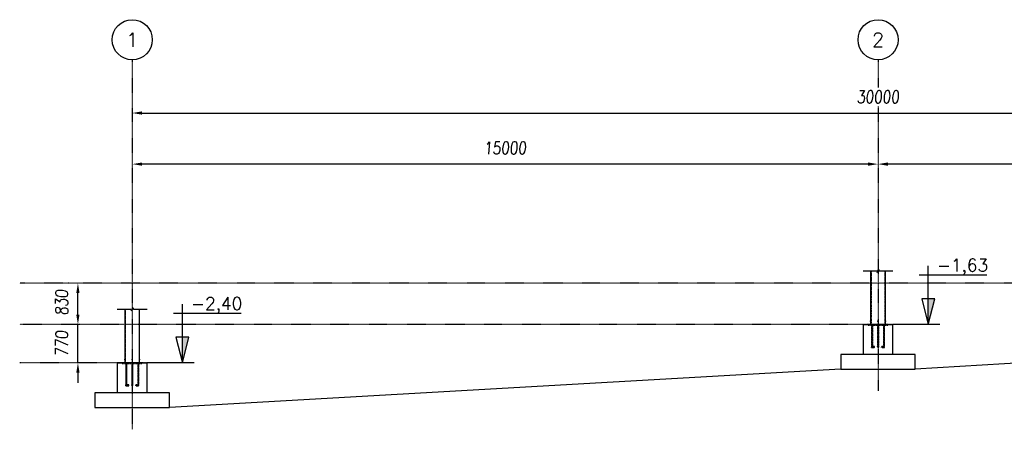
# Model space of a CAD drawing. Extents: x 238371 to 273404, y 87275 to 132019.
# Tile 6 of 10: x 238688 to 258491, y 107516 to 115744. Entities that reach past the tile are written whole.
import ezdxf
from ezdxf.enums import TextEntityAlignment as Align

# ---------------------------------------------------------------- set-up
doc = ezdxf.new("R2010")
doc.units = 0
doc.header["$LTSCALE"] = 10
doc.header["$MEASUREMENT"] = 0
doc.linetypes.add('DASHDOT', pattern=[1, 0.5, -0.25, 0, -0.25])
doc.linetypes.add('HIDDEN', pattern=[0.375, 0.25, -0.125])
doc.layers.get('0').update_dxf_attribs({"linetype": 'CONTINUOUS'})
doc.layers.get('Defpoints').update_dxf_attribs({"linetype": 'CONTINUOUS'})
for name, color, linetype in [('A', 2, 'DASHDOT'), ('BOLA', 4, 'CONTINUOUS'), ('COTAS', 7, 'CONTINUOUS'), ('FORIR', 4, 'CONTINUOUS'), ('G', 3, 'CONTINUOUS'), ('G-SIMBOLO', 4, 'CONTINUOUS'), ('TR', 6, 'HIDDEN')]:
    doc.layers.add(name, color=color, linetype=linetype)
doc.styles.add('PADRAO MTL', font='txt.shx', dxfattribs={"width": 0.8, "oblique": 5})
doc.styles.add('REGUA175', font='txt.shx', dxfattribs={"width": 0.7, "height": 4.45})
doc.styles.get("Standard").update_dxf_attribs({"font": 'txt.shx', "width": 0.7, "oblique": 5})
doc.dimstyles.new('1-100', dxfattribs={"dimscale": 100, "dimtxt": 2.5, "dimasz": 2, "dimexe": 2, "dimexo": 2, "dimgap": 2, "dimtad": 1, "dimdec": 0, "dimdsep": 46, "dimtxsty": 'PADRAO MTL', "dimcen": 3, "dimclrd": 1, "dimclre": 1, "dimclrt": 7, "dimadec": 0, "dimazin": 0, "dimtfac": 1, "dimtdec": 0, "dimtmove": 0, "dimatfit": 3, "dimfxl": 1, "dimtfill": 1, "dimtolj": 1, "dimarcsym": 0})

# ---------------------------------------------------------------- blocks, each defined once
blk = doc.blocks.new('3D_INFOM')
blk.add_point((0, 0))
at = {"layer": 'FORIR', "flags": 1}
blk.add_attdef('MARK', (8, -4), '', height=5.26, dxfattribs=at)
blk = doc.blocks.new('3D_INFOTEXT')
blk.add_point((0, 0))
at = {"flags": 1}
for tag, p in [('MAR_PEZ', (7, 4)), ('POS_PEZ', (8, -4)), ('NOM_PRO', (8, -13)), ('LUN_PRO', (7, -22)), ('MAT_PRO', (8, -30)), ('HANDLE', (7, -39))]:
    blk.add_attdef(tag, p, '', height=5.26, dxfattribs=at)
blk = doc.blocks.new('Bola_3')
at = {"layer": 'BOLA'}
blk.add_circle((5.04, -1.01), 4.03, dxfattribs=at)
at = {"layer": 'BOLA', "color": 3, "style": 'REGUA175'}
blk.add_attdef('Z1B', text='', height=2.85, dxfattribs=at).set_placement((5.04, -1.01), align=Align.MIDDLE)
blk = doc.blocks.new('*D49')
at = {"layer": 'COTAS', "color": 1, "lineweight": -2, "transparency": 16777216}
blk.add_line((270751, 112843), (256151, 112843), dxfattribs=at)
at = {"layer": 'COTAS', "color": 1, "transparency": 16777216}
for points in [[(256151, 112876), (256151, 112810), (255951, 112843)], [(270751, 112876), (270751, 112810), (270951, 112843)]]:
    blk.add_solid(points, dxfattribs=at)
at = {"layer": 'Defpoints', "color": 0, "transparency": 16777216}
for p in [(255951, 112843), (255951, 112843), (270951, 112843)]:
    blk.add_point(p, dxfattribs=at)
at = {"layer": 'COTAS', "color": 7, "transparency": 16777216, "insert": (263451, 113168), "char_height": 250, "attachment_point": 5, "style": 'PADRAO MTL', "bg_fill": 3, "box_fill_scale": 1.25, "bg_fill_color": 256, "bg_fill_true_color": 13158600, "bg_fill_transparency": 0}
blk.add_mtext('\\A1;15000', dxfattribs=at)
blk = doc.blocks.new('*D50')
at = {"layer": 'COTAS', "color": 1, "lineweight": -2, "transparency": 16777216}
blk.add_line((255751, 112843), (241151, 112843), dxfattribs=at)
at = {"layer": 'COTAS', "color": 1, "transparency": 16777216}
for points in [[(241151, 112876), (241151, 112810), (240951, 112843)], [(255751, 112876), (255751, 112810), (255951, 112843)]]:
    blk.add_solid(points, dxfattribs=at)
at = {"layer": 'Defpoints', "color": 0, "transparency": 16777216}
for p in [(240951, 112843), (240951, 112843), (255951, 112843)]:
    blk.add_point(p, dxfattribs=at)
at = {"layer": 'COTAS', "color": 7, "transparency": 16777216, "insert": (248451, 113168), "char_height": 250, "attachment_point": 5, "style": 'PADRAO MTL', "bg_fill": 3, "box_fill_scale": 1.25, "bg_fill_color": 256, "bg_fill_true_color": 13158600, "bg_fill_transparency": 0}
blk.add_mtext('\\A1;15000', dxfattribs=at)
blk = doc.blocks.new('*D48')
at = {"layer": 'COTAS', "color": 1, "lineweight": -2, "transparency": 16777216}
blk.add_line((241151, 113869), (270751, 113869), dxfattribs=at)
at = {"layer": 'COTAS', "color": 1, "transparency": 16777216}
for points in [[(241151, 113903), (241151, 113836), (240951, 113869)], [(270751, 113903), (270751, 113836), (270951, 113869)]]:
    blk.add_solid(points, dxfattribs=at)
at = {"layer": 'Defpoints', "color": 0, "transparency": 16777216}
for p in [(240951, 113869), (270951, 113869), (270951, 113869)]:
    blk.add_point(p, dxfattribs=at)
at = {"layer": 'COTAS', "color": 7, "transparency": 16777216, "insert": (255951, 114194), "char_height": 250, "attachment_point": 5, "style": 'PADRAO MTL', "bg_fill": 3, "box_fill_scale": 1.25, "bg_fill_color": 256, "bg_fill_true_color": 13158600, "bg_fill_transparency": 0}
blk.add_mtext('\\A1;30000', dxfattribs=at)
blk = doc.blocks.new('Nivel_vd')
at = {"layer": 'G-SIMBOLO'}
for p, q in [((5.28, 10), (18.9, 10)), ((7.09, 0), (7.09, 11.81))]:
    blk.add_line(p, q, dxfattribs=at)
at = {"layer": 'G-SIMBOLO', "linetype": 'Continuous'}
blk.add_line((9.43, 0), (0, 0), dxfattribs=at)
at = {"layer": 'G-SIMBOLO'}
blk.add_lwpolyline([(7.09, 0), (8.41, 5.16), (5.78, 5.16)], close=True, dxfattribs=at)
blk.add_solid([(7.09, 0), (8.41, 5.16), (7.09, 5.16)], dxfattribs=at)
at = {"layer": 'G-SIMBOLO', "color": 2}
blk.add_attdef('0000', (8.32, 10.66), '', height=2.5, dxfattribs=at)
blk = doc.blocks.new('*D51')
at = {"layer": 'COTAS', "color": 1, "lineweight": -2, "transparency": 16777216}
for p, q in [((239859, 109822), (239859, 110022)), ((239859, 108852), (239859, 109622)), ((239859, 108652), (239859, 108452))]:
    blk.add_line(p, q, dxfattribs=at)
at = {"layer": 'COTAS', "color": 1, "transparency": 16777216}
for points in [[(239826, 109822), (239892, 109822), (239859, 109622)], [(239826, 108652), (239892, 108652), (239859, 108852)]]:
    blk.add_solid(points, dxfattribs=at)
at = {"layer": 'Defpoints', "color": 0, "transparency": 16777216}
for p in [(239859, 109622), (239859, 109622), (239859, 108852)]:
    blk.add_point(p, dxfattribs=at)
at = {"layer": 'COTAS', "color": 7, "transparency": 16777216, "insert": (239534, 109237), "char_height": 250, "attachment_point": 5, "rotation": 90, "style": 'PADRAO MTL', "bg_fill": 3, "box_fill_scale": 1.25, "bg_fill_color": 256, "bg_fill_true_color": 13158600, "bg_fill_transparency": 0}
blk.add_mtext('\\A1;770', dxfattribs=at)
blk = doc.blocks.new('*D52')
at = {"layer": 'COTAS', "color": 1, "lineweight": -2, "transparency": 16777216}
for p, q in [((239675, 110452), (239659, 110452)), ((239859, 109822), (239859, 110252)), ((240059, 109622), (240059, 109622))]:
    blk.add_line(p, q, dxfattribs=at)
at = {"layer": 'COTAS', "color": 1, "transparency": 16777216}
for points in [[(239826, 110252), (239892, 110252), (239859, 110452)], [(239826, 109822), (239892, 109822), (239859, 109622)]]:
    blk.add_solid(points, dxfattribs=at)
at = {"layer": 'Defpoints', "color": 0, "transparency": 16777216}
for p in [(239859, 110452), (239875, 110452), (239859, 109622)]:
    blk.add_point(p, dxfattribs=at)
at = {"layer": 'COTAS', "color": 7, "transparency": 16777216, "insert": (239534, 110062), "char_height": 250, "attachment_point": 5, "rotation": 90, "style": 'PADRAO MTL', "bg_fill": 3, "box_fill_scale": 1.25, "bg_fill_color": 256, "bg_fill_true_color": 13158600, "bg_fill_transparency": 0}
blk.add_mtext('\\A1;830', dxfattribs=at)

msp = doc.modelspace()

# ---------------------------------------------------------------- linework, layer by layer
for p, q in [((255651.1, 109621.5), (255651.1, 109021.5)), ((255651.1, 109621.5), (256251.1, 109621.5)), ((255840.6, 109621.5), (255821.5, 109621.5)), ((256251.1, 109021.5), (256251.1, 109621.5)), ((256701.1, 109021.5), (255201.1, 109021.5)), ((255201.1, 109021.5), (255201.1, 108721.5)), ((256701.1, 108721.5), (256701.1, 109021.5)), ((240651.1, 108851.5), (240651.1, 108251.5)), ((240651.1, 108851.5), (241251.1, 108851.5)), ((240840.6, 108851.5), (240821.5, 108851.5)), ((241251.1, 108251.5), (241251.1, 108851.5)), ((255201.1, 108721.5), (256701.1, 108721.5)), ((241701.1, 108251.5), (240201.1, 108251.5)), ((240201.1, 108251.5), (240201.1, 107951.5)), ((241701.1, 107951.5), (241701.1, 108251.5)), ((240201.1, 107951.5), (241701.1, 107951.5))]:
    msp.add_line(p, q)
at = {"layer": 'A'}
for p, q in [((240951.1, 114938.2), (240951.1, 107516.3)), ((255951.1, 114938.2), (255951.1, 108286.3)), ((272194, 110451.5), (238688.3, 110451.5)), ((257194, 109621.5), (238688.3, 109621.5)), ((242194, 108851.5), (238688.3, 108851.5))]:
    msp.add_line(p, q, dxfattribs=at)
at = {"layer": 'A', "linetype": 'Continuous'}
for points in [[(255649.6, 110698.1), (255924.6, 110698.1), (255937.1, 110663.8), (255962.1, 110732.5), (255974.6, 110698.1), (256249.6, 110698.1)], [(240649.6, 109928.1), (240924.6, 109928.1), (240937.1, 109893.8), (240962.1, 109962.5), (240974.6, 109928.1), (241249.6, 109928.1)]]:
    msp.add_lwpolyline(points, dxfattribs=at)
at = {"layer": 'COTAS'}
for p, q in [((270201.1, 109551.5), (256701.1, 108721.5)), ((255201.1, 108721.5), (241701.1, 107951.5))]:
    msp.add_line(p, q, dxfattribs=at)
at = {"layer": 'G'}
for p, q in [((255799.6, 110698.1), (255799.6, 109621.5)), ((256099.6, 109621.5), (256099.6, 110698.1)), ((240799.6, 109928.1), (240799.6, 108851.5)), ((241099.6, 108851.5), (241099.6, 109928.1)), ((256151.1, 109621.5), (255751.1, 109621.5)), ((241151.1, 108851.5), (240751.1, 108851.5))]:
    msp.add_line(p, q, dxfattribs=at)
at = {"layer": 'TR'}
for p, q in [((255812.3, 110698.1), (255812.3, 109621.5)), ((256089.8, 110698.1), (256089.8, 109621.5)), ((240812.3, 109928.1), (240812.3, 108851.5)), ((241089.8, 109928.1), (241089.8, 108851.5)), ((255751.1, 109621.5), (255751.1, 109605.5)), ((255751.1, 109605.5), (256151.1, 109605.5)), ((255820.6, 109621.5), (255820.6, 109605.5)), ((255821.5, 109621.5), (255821.5, 109171.5)), ((255824.3, 109621.5), (255824.3, 109605.5)), ((255824.3, 109621.5), (255824.3, 109605.5)), ((255824.3, 109605.5), (255824.3, 109178.3)), ((255824.3, 109605.5), (255824.3, 109164.8)), ((255831.1, 109171.5), (255831.1, 109621.5)), ((255831.1, 109605.5), (255831.1, 109621.5)), ((255831.1, 109621.5), (255831.1, 109605.5)), ((255831.1, 109605.5), (255831.1, 109162)), ((255837.8, 109605.5), (255837.8, 109621.5)), ((255837.8, 109621.5), (255837.8, 109605.5)), ((255837.8, 109605.5), (255837.8, 109164.8)), ((255840.6, 109171.5), (255840.6, 109621.5)), ((255841.6, 109605.5), (255841.6, 109621.5)), ((255940.6, 109621.5), (255940.6, 109605.5)), ((255941.5, 109621.5), (255941.5, 109171.5)), ((255944.3, 109621.5), (255944.3, 109605.5)), ((255944.3, 109621.5), (255944.3, 109605.5)), ((255944.3, 109605.5), (255944.3, 109164.8)), ((255951.1, 109605.5), (255951.1, 109621.5)), ((255951.1, 109621.5), (255951.1, 109605.5)), ((255951.1, 109605.5), (255951.1, 109162)), ((255957.8, 109621.5), (255957.8, 109164.8)), ((255960.6, 109171.5), (255960.6, 109621.5)), ((255961.6, 109605.5), (255961.6, 109621.5)), ((256060.6, 109621.5), (256060.6, 109605.5)), ((256064.3, 109621.5), (256061.5, 109621.5)), ((256061.5, 109621.5), (256061.5, 109171.5)), ((256064.3, 109621.5), (256064.3, 109164.8)), ((256071.1, 109621.5), (256064.3, 109621.5)), ((256071.1, 109621.5), (256071.1, 109162)), ((256077.8, 109621.5), (256071.1, 109621.5)), ((256080.6, 109621.5), (256077.8, 109621.5)), ((256077.8, 109621.5), (256077.8, 109605.5)), ((256077.8, 109605.5), (256077.8, 109164.8)), ((256080.6, 109171.5), (256080.6, 109621.5)), ((256081.6, 109605.5), (256081.6, 109621.5)), ((256151.1, 109605.5), (256151.1, 109621.5)), ((255821.5, 109171.5), (255824.3, 109178.3)), ((255821.5, 109171.5), (255824.3, 109164.8)), ((255821.5, 109171.5), (255821.5, 109162)), ((255821.5, 109162), (255824.3, 109164.8)), ((255821.5, 109162), (255881.1, 109162)), ((255824.3, 109178.3), (255831.1, 109181)), ((255831.1, 109181), (255824.3, 109178.3)), ((255824.3, 109164.8), (255831.1, 109171.5)), ((255824.3, 109164.8), (255831.1, 109162)), ((255824.3, 109164.8), (255831.1, 109162)), ((255824.3, 109164.8), (255881.1, 109164.8)), ((255831.1, 109181), (255837.8, 109178.3)), ((255837.8, 109178.3), (255831.1, 109181)), ((255831.1, 109171.5), (255837.8, 109178.3)), ((255831.1, 109171.5), (255881.1, 109171.5)), ((255837.8, 109164.8), (255831.1, 109162)), ((255831.1, 109162), (255837.8, 109164.8)), ((255831.1, 109162), (255837.8, 109164.8)), ((255837.8, 109178.3), (255840.6, 109181)), ((255837.8, 109178.3), (255840.6, 109171.5)), ((255837.8, 109178.3), (255881.1, 109178.3)), ((255837.8, 109164.8), (255840.6, 109171.5)), ((255881.1, 109181), (255840.6, 109181)), ((255881.1, 109178.3), (255881.1, 109181)), ((255881.1, 109171.5), (255881.1, 109178.3)), ((255881.1, 109164.8), (255881.1, 109171.5)), ((255881.1, 109162), (255881.1, 109164.8)), ((255941.5, 109171.5), (255944.3, 109178.3)), ((255941.5, 109171.5), (255944.3, 109164.8)), ((255944.3, 109178.3), (255951.1, 109181)), ((255944.3, 109164.8), (255951.1, 109162)), ((255951.1, 109181), (255957.8, 109178.3)), ((255951.1, 109162), (255957.8, 109164.8)), ((255957.8, 109178.3), (255960.6, 109171.5)), ((255957.8, 109164.8), (255960.6, 109171.5)), ((256061.5, 109181), (256021.1, 109181)), ((256021.1, 109181), (256021.1, 109178.3)), ((256021.1, 109178.3), (256064.3, 109178.3)), ((256021.1, 109178.3), (256021.1, 109171.5)), ((256021.1, 109171.5), (256071.1, 109171.5)), ((256021.1, 109171.5), (256021.1, 109164.8)), ((256021.1, 109162), (256021.1, 109164.8)), ((256021.1, 109164.8), (256077.8, 109164.8)), ((256021.1, 109164.8), (256021.1, 109162)), ((256021.1, 109162), (256080.6, 109162)), ((256064.3, 109178.3), (256061.5, 109181)), ((256061.5, 109171.5), (256064.3, 109178.3)), ((256061.5, 109171.5), (256064.3, 109164.8)), ((256064.3, 109178.3), (256071.1, 109181)), ((256071.1, 109171.5), (256064.3, 109178.3)), ((256064.3, 109164.8), (256071.1, 109162)), ((256071.1, 109181), (256077.8, 109178.3)), ((256077.8, 109164.8), (256071.1, 109171.5)), ((256071.1, 109162), (256077.8, 109164.8)), ((256077.8, 109178.3), (256080.6, 109171.5)), ((256077.8, 109164.8), (256080.6, 109171.5)), ((256080.6, 109162), (256077.8, 109164.8)), ((256080.6, 109162), (256080.6, 109171.5)), ((240751.1, 108851.5), (240751.1, 108835.5)), ((240751.1, 108835.5), (241151.1, 108835.5)), ((240820.6, 108851.5), (240820.6, 108835.5)), ((240821.5, 108851.5), (240821.5, 108401.5)), ((240824.3, 108851.5), (240824.3, 108835.5)), ((240824.3, 108851.5), (240824.3, 108835.5)), ((240824.3, 108835.5), (240824.3, 108408.3)), ((240824.3, 108835.5), (240824.3, 108394.8)), ((240831.1, 108401.5), (240831.1, 108851.5)), ((240831.1, 108835.5), (240831.1, 108851.5)), ((240831.1, 108851.5), (240831.1, 108835.5)), ((240831.1, 108835.5), (240831.1, 108392)), ((240837.8, 108835.5), (240837.8, 108851.5)), ((240837.8, 108851.5), (240837.8, 108835.5)), ((240837.8, 108835.5), (240837.8, 108394.8)), ((240840.6, 108401.5), (240840.6, 108851.5)), ((240841.6, 108835.5), (240841.6, 108851.5)), ((240940.6, 108851.5), (240940.6, 108835.5)), ((240941.5, 108851.5), (240941.5, 108401.5)), ((240944.3, 108851.5), (240944.3, 108835.5)), ((240944.3, 108851.5), (240944.3, 108835.5)), ((240944.3, 108835.5), (240944.3, 108394.8)), ((240951.1, 108835.5), (240951.1, 108851.5)), ((240951.1, 108851.5), (240951.1, 108835.5)), ((240951.1, 108835.5), (240951.1, 108392)), ((240957.8, 108851.5), (240957.8, 108394.8)), ((240960.6, 108401.5), (240960.6, 108851.5)), ((240961.6, 108835.5), (240961.6, 108851.5)), ((241060.6, 108851.5), (241060.6, 108835.5)), ((241064.3, 108851.5), (241061.5, 108851.5)), ((241061.5, 108851.5), (241061.5, 108401.5)), ((241064.3, 108851.5), (241064.3, 108394.8)), ((241071.1, 108851.5), (241064.3, 108851.5)), ((241071.1, 108851.5), (241071.1, 108392)), ((241077.8, 108851.5), (241071.1, 108851.5)), ((241080.6, 108851.5), (241077.8, 108851.5)), ((241077.8, 108851.5), (241077.8, 108835.5)), ((241077.8, 108835.5), (241077.8, 108394.8)), ((241080.6, 108401.5), (241080.6, 108851.5)), ((241081.6, 108835.5), (241081.6, 108851.5)), ((241151.1, 108835.5), (241151.1, 108851.5)), ((240821.5, 108401.5), (240824.3, 108408.3)), ((240821.5, 108401.5), (240824.3, 108394.8)), ((240821.5, 108401.5), (240821.5, 108392)), ((240821.5, 108392), (240824.3, 108394.8)), ((240821.5, 108392), (240881.1, 108392)), ((240824.3, 108408.3), (240831.1, 108411)), ((240831.1, 108411), (240824.3, 108408.3)), ((240824.3, 108394.8), (240831.1, 108401.5)), ((240824.3, 108394.8), (240831.1, 108392)), ((240824.3, 108394.8), (240831.1, 108392)), ((240824.3, 108394.8), (240881.1, 108394.8)), ((240831.1, 108411), (240837.8, 108408.3)), ((240837.8, 108408.3), (240831.1, 108411)), ((240831.1, 108401.5), (240837.8, 108408.3)), ((240831.1, 108401.5), (240881.1, 108401.5)), ((240837.8, 108394.8), (240831.1, 108392)), ((240831.1, 108392), (240837.8, 108394.8)), ((240831.1, 108392), (240837.8, 108394.8)), ((240837.8, 108408.3), (240840.6, 108411)), ((240837.8, 108408.3), (240840.6, 108401.5)), ((240837.8, 108408.3), (240881.1, 108408.3)), ((240837.8, 108394.8), (240840.6, 108401.5)), ((240881.1, 108411), (240840.6, 108411)), ((240881.1, 108408.3), (240881.1, 108411)), ((240881.1, 108401.5), (240881.1, 108408.3)), ((240881.1, 108394.8), (240881.1, 108401.5)), ((240881.1, 108392), (240881.1, 108394.8)), ((240941.5, 108401.5), (240944.3, 108408.3)), ((240941.5, 108401.5), (240944.3, 108394.8)), ((240944.3, 108408.3), (240951.1, 108411)), ((240944.3, 108394.8), (240951.1, 108392)), ((240951.1, 108411), (240957.8, 108408.3)), ((240951.1, 108392), (240957.8, 108394.8)), ((240957.8, 108408.3), (240960.6, 108401.5)), ((240957.8, 108394.8), (240960.6, 108401.5)), ((241061.5, 108411), (241021.1, 108411)), ((241021.1, 108411), (241021.1, 108408.3)), ((241021.1, 108408.3), (241064.3, 108408.3)), ((241021.1, 108408.3), (241021.1, 108401.5)), ((241021.1, 108401.5), (241071.1, 108401.5)), ((241021.1, 108401.5), (241021.1, 108394.8)), ((241021.1, 108392), (241021.1, 108394.8)), ((241021.1, 108394.8), (241077.8, 108394.8)), ((241021.1, 108394.8), (241021.1, 108392)), ((241021.1, 108392), (241080.6, 108392)), ((241064.3, 108408.3), (241061.5, 108411)), ((241061.5, 108401.5), (241064.3, 108408.3)), ((241061.5, 108401.5), (241064.3, 108394.8)), ((241064.3, 108408.3), (241071.1, 108411)), ((241071.1, 108401.5), (241064.3, 108408.3)), ((241064.3, 108394.8), (241071.1, 108392)), ((241071.1, 108411), (241077.8, 108408.3)), ((241077.8, 108394.8), (241071.1, 108401.5)), ((241071.1, 108392), (241077.8, 108394.8)), ((241077.8, 108408.3), (241080.6, 108401.5)), ((241077.8, 108394.8), (241080.6, 108401.5)), ((241080.6, 108392), (241077.8, 108394.8)), ((241080.6, 108392), (241080.6, 108401.5))]:
    msp.add_line(p, q, dxfattribs=at)

# ---------------------------------------------------------------- block references
for p in [(255799.6, 109690), (256099.6, 109690), (240799.6, 108920), (241099.6, 108920)]:
    msp.add_blockref('3D_INFOTEXT', p)
at = {"layer": 'COTAS', "xscale": 100, "yscale": 100, "zscale": 100}
for p, values in [((240447.6, 115441.7), {'Z1B': '1'}), ((255447.6, 115441.7), {'Z1B': '2'})]:
    msp.add_blockref('Bola_3', p, dxfattribs=at).add_auto_attribs(values)
at = {"layer": 'COTAS'}
ref = msp.add_blockref('Nivel_vd', (256251.1, 109621.5), dxfattribs=dict(at, xscale=100, yscale=100, zscale=100))
ref.add_attrib('0000', '-1,63', (257137.4, 110687.8), dxfattribs={"layer": 'G-SIMBOLO', "color": 2, "height": 250})
ref = msp.add_blockref('Nivel_vd', (241251.1, 108851.5), dxfattribs=dict(at, xscale=100, yscale=100, zscale=100))
ref.add_attrib('0000', '-2,40', (242137.4, 109917.8), dxfattribs={"layer": 'G-SIMBOLO', "color": 2, "height": 250})
at = {"layer": 'G'}
for p in [(255949.6, 109690), (255951.1, 109613.5), (240949.6, 108920), (240951.1, 108843.5)]:
    msp.add_blockref('3D_INFOM', p, dxfattribs=at)

# ---------------------------------------------------------------- next in the draw order: dimensions: what is measured, and where the dimension line sits
at = {"layer": 'COTAS'}
for base, p1, p2, picture, middle in [((270951.1, 113869.2), (240951.1, 113869.2), (270951.1, 113869.2), '*D48', (255951.1, 114194.2)), ((255951.1, 112842.8), (270951.1, 112842.8), (255951.1, 112842.8), '*D49', (263451.1, 113167.8))]:
    dim = msp.add_linear_dim(base=base, p1=p1, p2=p2, dimstyle='1-100', dxfattribs=at)
    dim.commit()
    dim.dimension.update_dxf_attribs({"geometry": picture, "text_midpoint": middle})
dim = msp.add_linear_dim(base=(239859, 109621.5), p1=(239859, 108851.5), p2=(239859, 109621.5), angle=90, dimstyle='1-100', dxfattribs=at)
dim.commit()
dim.dimension.update_dxf_attribs({"geometry": '*D51', "text_midpoint": (239859, 109236.5), "dimtype": 160})

# ---------------------------------------------------------------- next in the draw order: dimensions: what is measured, and where the dimension line sits
dim = msp.add_linear_dim(base=(240951.1, 112842.8), p1=(255951.1, 112842.8), p2=(240951.1, 112842.8), dimstyle='1-100', dxfattribs=at)
dim.commit()
dim.dimension.update_dxf_attribs({"geometry": '*D50', "text_midpoint": (248451.1, 113167.8)})
dim = msp.add_linear_dim(base=(239859, 110451.5), p1=(239859, 109621.5), p2=(239874.7, 110451.5), angle=90, dimstyle='1-100', override={"dimtmove": 1}, dxfattribs=at)
dim.commit()
dim.dimension.update_dxf_attribs({"geometry": '*D52', "text_midpoint": (239859, 110061.5), "dimtype": 160})

doc.saveas('drawing.dxf')
